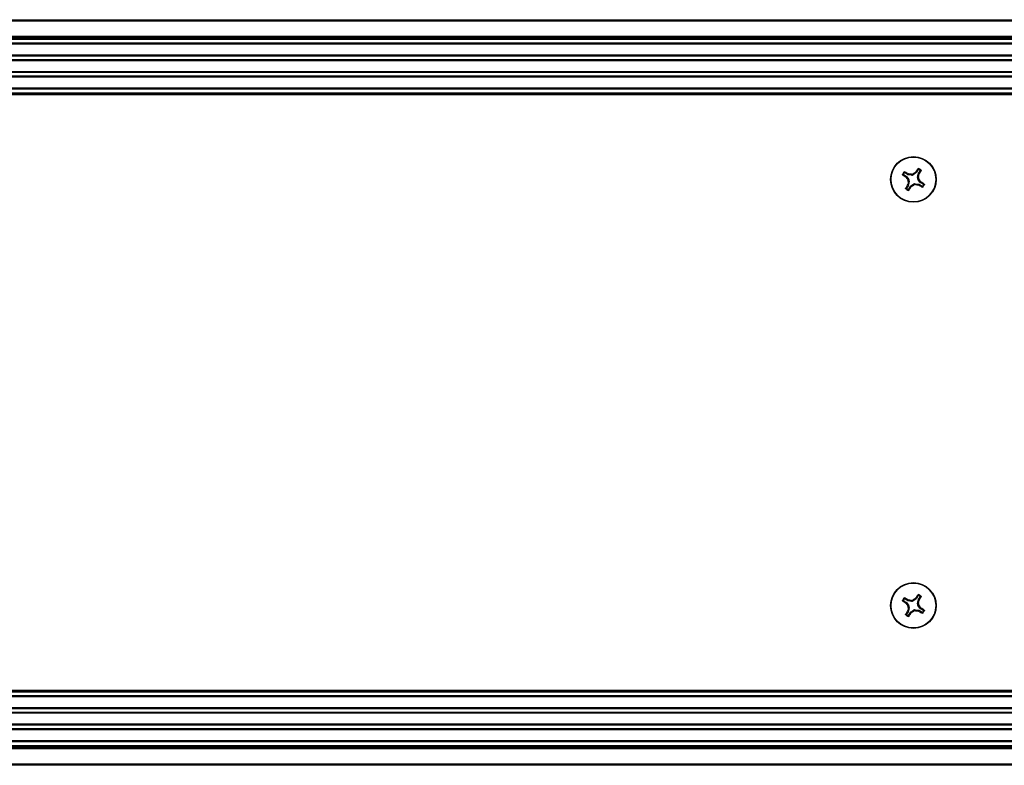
# Paper-space layout 'P3m-LR' of a CAD drawing. Header units: inches. Extents: x 0.3 to 33.8, y 0.2 to 21.7.
# Tile 49 of 56: x 28.814 to 29.507, y 9.318 to 9.843. Entities that reach past the tile are written whole.
import ezdxf

# ---------------------------------------------------------------- set-up
doc = ezdxf.new("R2010")
doc.units = ezdxf.units.IN
doc.header["$MEASUREMENT"] = 0

psp = doc.layouts.new('P3m-LR')

# ---------------------------------------------------------------- linework, layer by layer
at = {"color": 7, "linetype": 'Continuous', "lineweight": 25}
for p, q in [((21.44096, 9.84305), (31.02096, 9.84305)), ((31.02096, 9.84205), (21.44096, 9.84205)), ((21.44096, 9.83155), (31.02096, 9.83155)), ((31.02096, 9.83055), (21.44096, 9.83055)), ((31.02096, 9.82955), (21.44096, 9.82955)), ((30.97796, 9.82905), (21.48396, 9.82905)), ((30.97796, 9.82643), (21.48396, 9.82643)), ((30.97796, 9.82575), (21.48396, 9.82575)), ((30.97796, 9.81805), (21.48396, 9.81805)), ((30.97796, 9.81737), (21.48396, 9.81737)), ((30.97796, 9.81483), (21.48396, 9.81483)), ((30.97796, 9.81415), (21.48396, 9.81415)), ((30.97796, 9.80645), (21.48396, 9.80645)), ((30.97796, 9.80577), (21.48396, 9.80577)), ((30.97796, 9.80323), (21.48396, 9.80323)), ((30.97796, 9.80255), (21.48396, 9.80255)), ((21.48283, 9.79105), (30.97908, 9.79105)), ((30.97908, 9.79005), (21.48283, 9.79005)), ((30.97796, 9.79485), (21.48396, 9.79485)), ((30.97796, 9.79417), (21.48396, 9.79417)), ((21.48396, 9.79155), (30.97796, 9.79155)), ((29.43646, 9.73399), (29.43843, 9.73276)), ((29.43927, 9.73411), (29.4373, 9.73534)), ((29.43927, 9.73411), (29.43949, 9.73467)), ((29.43949, 9.73467), (29.44006, 9.73447)), ((29.44006, 9.73447), (29.43984, 9.73389)), ((29.44217, 9.7335), (29.44201, 9.73418)), ((29.44317, 9.73444), (29.44333, 9.73377)), ((29.44525, 9.73514), (29.44333, 9.73377)), ((29.4448, 9.73556), (29.44523, 9.736)), ((29.44525, 9.73514), (29.4448, 9.73556)), ((29.44523, 9.736), (29.44567, 9.73558)), ((29.4469, 9.73755), (29.44567, 9.73558)), ((29.44641, 9.73184), (29.4468, 9.73417)), ((29.44738, 9.73395), (29.4468, 9.73417)), ((29.44702, 9.73474), (29.44825, 9.7367)), ((29.44702, 9.73474), (29.44758, 9.73452)), ((29.44758, 9.73452), (29.44738, 9.73395)), ((29.43801, 9.73232), (29.43843, 9.73276)), ((29.43844, 9.73189), (29.43801, 9.73232)), ((29.43887, 9.73234), (29.43844, 9.73189)), ((29.43887, 9.73234), (29.44024, 9.73042)), ((29.43933, 9.72657), (29.43953, 9.72715)), ((29.43953, 9.72715), (29.44011, 9.72693)), ((29.43956, 9.73026), (29.44024, 9.73042)), ((29.4405, 9.72926), (29.43983, 9.7291)), ((29.44217, 9.7335), (29.43984, 9.73389)), ((29.4405, 9.72926), (29.44011, 9.72693)), ((29.44167, 9.72596), (29.44359, 9.72733)), ((29.44374, 9.72665), (29.44359, 9.72733)), ((29.44475, 9.72759), (29.44491, 9.72692)), ((29.44475, 9.72759), (29.44708, 9.7272)), ((29.44641, 9.73184), (29.44709, 9.73199)), ((29.44736, 9.73083), (29.44668, 9.73068)), ((29.44805, 9.72876), (29.44668, 9.73068)), ((29.44686, 9.72662), (29.44708, 9.7272)), ((29.44805, 9.72876), (29.44848, 9.72921)), ((29.44848, 9.72921), (29.44891, 9.72878)), ((29.44891, 9.72878), (29.44849, 9.72834)), ((29.45046, 9.72711), (29.44849, 9.72834)), ((29.4399, 9.72636), (29.43867, 9.72439)), ((29.4399, 9.72636), (29.43933, 9.72657)), ((29.44002, 9.72355), (29.44125, 9.72551)), ((29.44169, 9.7251), (29.44125, 9.72551)), ((29.44167, 9.72596), (29.44212, 9.72553)), ((29.44212, 9.72553), (29.44169, 9.7251)), ((29.44743, 9.72642), (29.44686, 9.72662)), ((29.44765, 9.72699), (29.44743, 9.72642)), ((29.44765, 9.72699), (29.44961, 9.72576)), ((29.4448, 9.43556), (29.44523, 9.436)), ((29.44523, 9.436), (29.44567, 9.43558)), ((29.4469, 9.43755), (29.44567, 9.43558)), ((29.44702, 9.43474), (29.44825, 9.4367)), ((29.43646, 9.43399), (29.43843, 9.43276)), ((29.43927, 9.43411), (29.4373, 9.43534)), ((29.43801, 9.43232), (29.43843, 9.43276)), ((29.43844, 9.43189), (29.43801, 9.43232)), ((29.43887, 9.43234), (29.43844, 9.43189)), ((29.43887, 9.43234), (29.44024, 9.43042)), ((29.43927, 9.43411), (29.43949, 9.43467)), ((29.43949, 9.43467), (29.44006, 9.43447)), ((29.43956, 9.43026), (29.44024, 9.43042)), ((29.4405, 9.42926), (29.43983, 9.4291)), ((29.44006, 9.43447), (29.43984, 9.43389)), ((29.44217, 9.4335), (29.43984, 9.43389)), ((29.4405, 9.42926), (29.44011, 9.42693)), ((29.44217, 9.4335), (29.44201, 9.43418)), ((29.44317, 9.43444), (29.44333, 9.43377)), ((29.44525, 9.43514), (29.44333, 9.43377)), ((29.44525, 9.43514), (29.4448, 9.43556)), ((29.44641, 9.43184), (29.4468, 9.43417)), ((29.44641, 9.43184), (29.44709, 9.43199)), ((29.44736, 9.43083), (29.44668, 9.43068)), ((29.44805, 9.42876), (29.44668, 9.43068)), ((29.44738, 9.43395), (29.4468, 9.43417)), ((29.44702, 9.43474), (29.44758, 9.43452)), ((29.44758, 9.43452), (29.44738, 9.43395)), ((29.44805, 9.42876), (29.44848, 9.42921)), ((29.44848, 9.42921), (29.44891, 9.42878)), ((29.4399, 9.42636), (29.43867, 9.42439)), ((29.43933, 9.42657), (29.43953, 9.42715)), ((29.4399, 9.42636), (29.43933, 9.42657)), ((29.43953, 9.42715), (29.44011, 9.42693)), ((29.44002, 9.42355), (29.44125, 9.42551)), ((29.44169, 9.4251), (29.44125, 9.42551)), ((29.44167, 9.42596), (29.44359, 9.42733)), ((29.44167, 9.42596), (29.44212, 9.42553)), ((29.44212, 9.42553), (29.44169, 9.4251)), ((29.44374, 9.42665), (29.44359, 9.42733)), ((29.44475, 9.42759), (29.44491, 9.42692)), ((29.44475, 9.42759), (29.44708, 9.4272)), ((29.44686, 9.42662), (29.44708, 9.4272)), ((29.44743, 9.42642), (29.44686, 9.42662)), ((29.44765, 9.42699), (29.44743, 9.42642)), ((29.44765, 9.42699), (29.44961, 9.42576)), ((29.44891, 9.42878), (29.44849, 9.42834)), ((29.45046, 9.42711), (29.44849, 9.42834)), ((21.48283, 9.37105), (30.97908, 9.37105)), ((30.97908, 9.37005), (21.48283, 9.37005)), ((30.97796, 9.36955), (21.48396, 9.36955)), ((30.97796, 9.36693), (21.48396, 9.36693)), ((30.97796, 9.36625), (21.48396, 9.36625)), ((30.97796, 9.35855), (21.48396, 9.35855)), ((30.97796, 9.35787), (21.48396, 9.35787)), ((30.97796, 9.35533), (21.48396, 9.35533)), ((30.97796, 9.35465), (21.48396, 9.35465)), ((30.97796, 9.34695), (21.48396, 9.34695)), ((30.97796, 9.34627), (21.48396, 9.34627)), ((30.97796, 9.34373), (21.48396, 9.34373)), ((30.97796, 9.34305), (21.48396, 9.34305)), ((30.97796, 9.33535), (21.48396, 9.33535)), ((30.97796, 9.33467), (21.48396, 9.33467)), ((21.48396, 9.33205), (30.97796, 9.33205)), ((21.44096, 9.33155), (31.02096, 9.33155)), ((21.44096, 9.33055), (31.02096, 9.33055)), ((31.02096, 9.32955), (21.44096, 9.32955)), ((21.44096, 9.31905), (31.02096, 9.31905)), ((31.02096, 9.31805), (21.44096, 9.31805))]:
    psp.add_line(p, q, dxfattribs=at)
for centre, radius in [((29.44346, 9.73055), 0.0161), ((29.44346, 9.73055), 0.01575), ((29.44346, 9.43055), 0.0161), ((29.44346, 9.43055), 0.01575)]:
    psp.add_circle(centre, radius, dxfattribs=at)
for centre, radius, start, end in [((29.44346, 9.73055), 0.0085, 140.68968, 155.24063), ((29.44346, 9.73055), 0.00801, 143.8036, 152.12671), ((29.35914, 9.5973), 0.15915, 59.67852, 60.63236), ((29.41327, 9.55123), 0.18519, 81.07213, 81.68317), ((29.54902, 9.58248), 0.18519, 124.24714, 124.85818), ((29.57756, 9.64758), 0.15915, 145.29795, 146.25179), ((29.44346, 9.73055), 0.0085, 50.68968, 65.24063), ((29.44346, 9.73055), 0.00801, 53.8036, 62.12671), ((29.31021, 9.81487), 0.15915, 329.67852, 330.63236), ((29.52642, 9.86465), 0.15915, 235.29795, 236.25179), ((29.59152, 9.83611), 0.18519, 214.24714, 214.85818), ((29.62278, 9.70036), 0.18519, 171.07213, 171.68317), ((29.26414, 9.76073), 0.18519, 351.07213, 351.68317), ((29.29539, 9.62499), 0.18519, 34.24714, 34.85818), ((29.36049, 9.59645), 0.15915, 55.29795, 56.25179), ((29.57671, 9.64623), 0.15915, 149.67852, 150.63236), ((29.44346, 9.73055), 0.0085, 230.68968, 245.24063), ((29.44346, 9.73055), 0.00801, 233.8036, 242.12671), ((29.30936, 9.81351), 0.15915, 325.29795, 326.25179), ((29.3379, 9.87861), 0.18519, 304.24714, 304.85818), ((29.47365, 9.90987), 0.18519, 261.07213, 261.68317), ((29.52778, 9.8638), 0.15915, 239.67852, 240.63236), ((29.44346, 9.73055), 0.00801, 323.8036, 332.12671), ((29.44346, 9.73055), 0.0085, 320.68968, 335.24063), ((29.44346, 9.43055), 0.0085, 140.68968, 155.24063), ((29.35914, 9.2973), 0.15915, 59.67852, 60.63236), ((29.57756, 9.34758), 0.15915, 145.29795, 146.25179), ((29.44346, 9.43055), 0.0085, 50.68968, 65.24063), ((29.44346, 9.43055), 0.00801, 53.8036, 62.12671), ((29.31021, 9.51487), 0.15915, 329.67852, 330.63236), ((29.52642, 9.56465), 0.15915, 235.29795, 236.25179), ((29.44346, 9.43055), 0.00801, 143.8036, 152.12671), ((29.59152, 9.53611), 0.18519, 214.24714, 214.85818), ((29.62278, 9.40036), 0.18519, 171.07213, 171.68317), ((29.41327, 9.25123), 0.18519, 81.07213, 81.68317), ((29.54902, 9.28248), 0.18519, 124.24714, 124.85818), ((29.26414, 9.46073), 0.18519, 351.07213, 351.68317), ((29.29539, 9.32499), 0.18519, 34.24714, 34.85818), ((29.57671, 9.34623), 0.15915, 149.67852, 150.63236), ((29.44346, 9.43055), 0.0085, 230.68968, 245.24063), ((29.44346, 9.43055), 0.00801, 233.8036, 242.12671), ((29.30936, 9.51351), 0.15915, 325.29795, 326.25179), ((29.3379, 9.57861), 0.18519, 304.24714, 304.85818), ((29.47365, 9.60987), 0.18519, 261.07213, 261.68317), ((29.52778, 9.5638), 0.15915, 239.67852, 240.63236), ((29.36049, 9.29645), 0.15915, 55.29795, 56.25179), ((29.44346, 9.43055), 0.00801, 323.8036, 332.12671), ((29.44346, 9.43055), 0.0085, 320.68968, 335.24063)]:
    psp.add_arc(centre, radius, start, end, dxfattribs=at)
for centre, major_axis, ratio, start_param, end_param in [((29.4401, 9.73545), (0.00056, 0.00147), 0.994307, 2.946333, 3.336853), ((29.44434, 9.73642), (-0.00115, 0.00108), 0.994307, 2.946333, 3.336853), ((29.44836, 9.7339), (0.00147, -0.00056), 0.994307, 2.946333, 3.336853), ((29.43759, 9.73142), (-0.00108, -0.00115), 0.994307, 2.946333, 3.336853), ((29.43895, 9.72951), (-0.00153, -0.00035), 0.993591, 2.751162, 3.532024), ((29.44242, 9.73506), (-0.00035, 0.00153), 0.993591, 2.751162, 3.532024), ((29.4445, 9.72604), (0.00035, -0.00153), 0.993591, 2.751162, 3.532024), ((29.44797, 9.73159), (0.00153, 0.00035), 0.993591, 2.751162, 3.532024), ((29.44681, 9.72565), (-0.00056, -0.00147), 0.994307, 2.946333, 3.336853), ((29.44933, 9.72967), (0.00108, 0.00115), 0.994307, 2.946333, 3.336853), ((29.43856, 9.72719), (-0.00147, 0.00056), 0.994307, 2.946333, 3.336853), ((29.44258, 9.72468), (0.00115, -0.00108), 0.994307, 2.946333, 3.336853), ((29.43759, 9.43142), (-0.00108, -0.00115), 0.994307, 2.946333, 3.336853), ((29.4401, 9.43545), (0.00056, 0.00147), 0.994307, 2.946333, 3.336853), ((29.43895, 9.42951), (-0.00153, -0.00035), 0.993591, 2.751162, 3.532024), ((29.44242, 9.43506), (-0.00035, 0.00153), 0.993591, 2.751162, 3.532024), ((29.44434, 9.43642), (-0.00115, 0.00108), 0.994307, 2.946333, 3.336853), ((29.44797, 9.43159), (0.00153, 0.00035), 0.993591, 2.751162, 3.532024), ((29.44836, 9.4339), (0.00147, -0.00056), 0.994307, 2.946333, 3.336853), ((29.43856, 9.42719), (-0.00147, 0.00056), 0.994307, 2.946333, 3.336853), ((29.44258, 9.42468), (0.00115, -0.00108), 0.994307, 2.946333, 3.336853), ((29.4445, 9.42604), (0.00035, -0.00153), 0.993591, 2.751162, 3.532024), ((29.44681, 9.42565), (-0.00056, -0.00147), 0.994307, 2.946333, 3.336853), ((29.44933, 9.42967), (0.00108, 0.00115), 0.994307, 2.946333, 3.336853)]:
    psp.add_ellipse(centre, major_axis=major_axis, ratio=ratio, start_param=start_param, end_param=end_param, dxfattribs=at)
for points, knots in [([(29.43582, 9.73381), (29.4358, 9.73382), (29.43576, 9.73386), (29.43573, 9.73394), (29.43572, 9.73402), (29.43573, 9.73408), (29.43574, 9.73411)], [0, 0, 0, 0, 0.2526917, 0.5055172, 0.7534417, 1, 1, 1, 1]), ([(29.43574, 9.73411), (29.43585, 9.73414), (29.43605, 9.7342), (29.43627, 9.73426), (29.43637, 9.73429)], [0, 0, 0, 0, 0.4958449, 1, 1, 1, 1]), ([(29.43646, 9.73399), (29.43635, 9.73396), (29.43614, 9.7339), (29.43593, 9.73384), (29.43582, 9.73381)], [0, 0, 0, 0, 0.49465, 1, 1, 1, 1]), ([(29.43637, 9.73429), (29.43636, 9.73427), (29.43634, 9.73422), (29.43635, 9.73414), (29.43638, 9.73407), (29.43642, 9.73402), (29.43645, 9.73399), (29.43646, 9.73399)], [0, 0, 0, 0, 0.22555, 0.451153, 0.675582, 0.89964, 1, 1, 1, 1]), ([(29.43689, 9.73593), (29.4369, 9.73595), (29.43694, 9.73599), (29.43701, 9.73602), (29.43709, 9.73603), (29.43715, 9.73601), (29.43718, 9.736), (29.43719, 9.73599)], [0, 0, 0, 0, 0.22437, 0.448414, 0.680903, 0.925575, 1, 1, 1, 1]), ([(29.43699, 9.73528), (29.43697, 9.73539), (29.43693, 9.73561), (29.4369, 9.73582), (29.43689, 9.73593)], [0, 0, 0, 0, 0.504152, 1, 1, 1, 1]), ([(29.4373, 9.73534), (29.43728, 9.73535), (29.43723, 9.73538), (29.43715, 9.73538), (29.43708, 9.73536), (29.43702, 9.73532), (29.437, 9.73529), (29.43699, 9.73528)], [0, 0, 0, 0, 0.22555, 0.451153, 0.675581, 0.89964, 1, 1, 1, 1]), ([(29.43719, 9.73599), (29.43721, 9.73588), (29.43724, 9.73567), (29.43728, 9.73545), (29.4373, 9.73534)], [0, 0, 0, 0, 0.5053527, 1, 1, 1, 1]), ([(29.44201, 9.73418), (29.44219, 9.73417), (29.44253, 9.73415), (29.44293, 9.73429), (29.44312, 9.73441), (29.44317, 9.73444)], [0, 0, 0, 0, 0.427159, 0.854349, 1, 1, 1, 1]), ([(29.44672, 9.73819), (29.44674, 9.73821), (29.44677, 9.73825), (29.44685, 9.73828), (29.44693, 9.73829), (29.44699, 9.73827), (29.44702, 9.73826)], [0, 0, 0, 0, 0.252692, 0.505517, 0.753442, 1, 1, 1, 1]), ([(29.4469, 9.73755), (29.44687, 9.73766), (29.44681, 9.73787), (29.44675, 9.73808), (29.44672, 9.73819)], [0, 0, 0, 0, 0.494647, 1, 1, 1, 1]), ([(29.44721, 9.73763), (29.44718, 9.73764), (29.44713, 9.73766), (29.44705, 9.73766), (29.44698, 9.73763), (29.44693, 9.73759), (29.44691, 9.73756), (29.4469, 9.73755)], [0, 0, 0, 0, 0.2255497, 0.4511533, 0.6755815, 0.8996403, 1, 1, 1, 1]), ([(29.44702, 9.73826), (29.44705, 9.73816), (29.44711, 9.73795), (29.44717, 9.73774), (29.44721, 9.73763)], [0, 0, 0, 0, 0.495848, 1, 1, 1, 1]), ([(29.44819, 9.73702), (29.4483, 9.73703), (29.44852, 9.73707), (29.44873, 9.73711), (29.44884, 9.73712)], [0, 0, 0, 0, 0.504152, 1, 1, 1, 1]), ([(29.44825, 9.7367), (29.44826, 9.73673), (29.44829, 9.73677), (29.44829, 9.73685), (29.44827, 9.73693), (29.44823, 9.73698), (29.4482, 9.73701), (29.44819, 9.73702)], [0, 0, 0, 0, 0.22555, 0.451153, 0.675581, 0.89964, 1, 1, 1, 1]), ([(29.4489, 9.73682), (29.44879, 9.7368), (29.44858, 9.73676), (29.44836, 9.73672), (29.44825, 9.7367)], [0, 0, 0, 0, 0.505353, 1, 1, 1, 1]), ([(29.44884, 9.73712), (29.44886, 9.7371), (29.4489, 9.73707), (29.44893, 9.73699), (29.44894, 9.73692), (29.44892, 9.73686), (29.44891, 9.73683), (29.4489, 9.73682)], [0, 0, 0, 0, 0.22437, 0.448414, 0.680903, 0.925575, 1, 1, 1, 1]), ([(29.43983, 9.7291), (29.43984, 9.72928), (29.43986, 9.72962), (29.43972, 9.73002), (29.43959, 9.73021), (29.43956, 9.73026)], [0, 0, 0, 0, 0.427159, 0.854349, 1, 1, 1, 1]), ([(29.44709, 9.73199), (29.44708, 9.73182), (29.44706, 9.73147), (29.4472, 9.73108), (29.44732, 9.73088), (29.44736, 9.73083)], [0, 0, 0, 0, 0.427159, 0.854349, 1, 1, 1, 1]), ([(29.45046, 9.72711), (29.45057, 9.72714), (29.45078, 9.7272), (29.45099, 9.72726), (29.4511, 9.72729)], [0, 0, 0, 0, 0.494647, 1, 1, 1, 1]), ([(29.45054, 9.7268), (29.45055, 9.72683), (29.45057, 9.72687), (29.45057, 9.72696), (29.45054, 9.72703), (29.4505, 9.72708), (29.45047, 9.7271), (29.45046, 9.72711)], [0, 0, 0, 0, 0.2255497, 0.4511533, 0.6755815, 0.8996403, 1, 1, 1, 1]), ([(29.4511, 9.72729), (29.45112, 9.72727), (29.45116, 9.72724), (29.45119, 9.72716), (29.4512, 9.72707), (29.45118, 9.72702), (29.45117, 9.72699)], [0, 0, 0, 0, 0.252692, 0.505517, 0.753442, 1, 1, 1, 1]), ([(29.43808, 9.72397), (29.43806, 9.72399), (29.43802, 9.72403), (29.43799, 9.7241), (29.43798, 9.72418), (29.438, 9.72424), (29.43801, 9.72427), (29.43801, 9.72428)], [0, 0, 0, 0, 0.22437, 0.448414, 0.680903, 0.925575, 1, 1, 1, 1]), ([(29.43801, 9.72428), (29.43812, 9.7243), (29.43834, 9.72433), (29.43856, 9.72437), (29.43867, 9.72439)], [0, 0, 0, 0, 0.505353, 1, 1, 1, 1]), ([(29.43873, 9.72408), (29.43862, 9.72406), (29.4384, 9.72402), (29.43818, 9.72399), (29.43808, 9.72397)], [0, 0, 0, 0, 0.504152, 1, 1, 1, 1]), ([(29.43867, 9.72439), (29.43865, 9.72437), (29.43863, 9.72432), (29.43863, 9.72424), (29.43865, 9.72416), (29.43869, 9.72411), (29.43872, 9.72409), (29.43873, 9.72408)], [0, 0, 0, 0, 0.22555, 0.451153, 0.675581, 0.89964, 1, 1, 1, 1]), ([(29.43971, 9.72346), (29.43974, 9.72345), (29.43979, 9.72343), (29.43987, 9.72344), (29.43994, 9.72346), (29.43999, 9.72351), (29.44001, 9.72354), (29.44002, 9.72355)], [0, 0, 0, 0, 0.22555, 0.451153, 0.675582, 0.89964, 1, 1, 1, 1]), ([(29.4399, 9.72283), (29.43987, 9.72294), (29.4398, 9.72314), (29.43974, 9.72336), (29.43971, 9.72346)], [0, 0, 0, 0, 0.4958449, 1, 1, 1, 1]), ([(29.4402, 9.72291), (29.44018, 9.72289), (29.44015, 9.72285), (29.44007, 9.72281), (29.43998, 9.7228), (29.43993, 9.72282), (29.4399, 9.72283)], [0, 0, 0, 0, 0.252692, 0.505517, 0.753442, 1, 1, 1, 1]), ([(29.44002, 9.72355), (29.44005, 9.72344), (29.44011, 9.72323), (29.44017, 9.72302), (29.4402, 9.72291)], [0, 0, 0, 0, 0.49465, 1, 1, 1, 1]), ([(29.44491, 9.72692), (29.44473, 9.72693), (29.44438, 9.72695), (29.44399, 9.72681), (29.44379, 9.72668), (29.44374, 9.72665)], [0, 0, 0, 0, 0.427159, 0.854349, 1, 1, 1, 1]), ([(29.44961, 9.72576), (29.44964, 9.72574), (29.44969, 9.72572), (29.44977, 9.72572), (29.44984, 9.72574), (29.4499, 9.72578), (29.44992, 9.72581), (29.44993, 9.72582)], [0, 0, 0, 0, 0.22555, 0.451153, 0.675581, 0.89964, 1, 1, 1, 1]), ([(29.44973, 9.7251), (29.44971, 9.72521), (29.44968, 9.72543), (29.44963, 9.72565), (29.44961, 9.72576)], [0, 0, 0, 0, 0.505353, 1, 1, 1, 1]), ([(29.45003, 9.72517), (29.45001, 9.72515), (29.44998, 9.72511), (29.4499, 9.72508), (29.44983, 9.72507), (29.44977, 9.72508), (29.44974, 9.7251), (29.44973, 9.7251)], [0, 0, 0, 0, 0.22437, 0.448414, 0.680903, 0.925575, 1, 1, 1, 1]), ([(29.44993, 9.72582), (29.44995, 9.72571), (29.44998, 9.72549), (29.45002, 9.72527), (29.45003, 9.72517)], [0, 0, 0, 0, 0.504152, 1, 1, 1, 1]), ([(29.45117, 9.72699), (29.45107, 9.72696), (29.45086, 9.72689), (29.45065, 9.72683), (29.45054, 9.7268)], [0, 0, 0, 0, 0.495848, 1, 1, 1, 1]), ([(29.43689, 9.43593), (29.4369, 9.43595), (29.43694, 9.43599), (29.43701, 9.43602), (29.43709, 9.43603), (29.43715, 9.43601), (29.43718, 9.436), (29.43719, 9.43599)], [0, 0, 0, 0, 0.22437, 0.448414, 0.680903, 0.925575, 1, 1, 1, 1]), ([(29.43699, 9.43528), (29.43697, 9.43539), (29.43693, 9.43561), (29.4369, 9.43582), (29.43689, 9.43593)], [0, 0, 0, 0, 0.504152, 1, 1, 1, 1]), ([(29.43719, 9.43599), (29.43721, 9.43588), (29.43724, 9.43567), (29.43728, 9.43545), (29.4373, 9.43534)], [0, 0, 0, 0, 0.5053527, 1, 1, 1, 1]), ([(29.44672, 9.43819), (29.44674, 9.43821), (29.44677, 9.43825), (29.44685, 9.43828), (29.44693, 9.43829), (29.44699, 9.43827), (29.44702, 9.43826)], [0, 0, 0, 0, 0.252692, 0.505517, 0.753442, 1, 1, 1, 1]), ([(29.4469, 9.43755), (29.44687, 9.43766), (29.44681, 9.43787), (29.44675, 9.43808), (29.44672, 9.43819)], [0, 0, 0, 0, 0.494647, 1, 1, 1, 1]), ([(29.44721, 9.43763), (29.44718, 9.43764), (29.44713, 9.43766), (29.44705, 9.43766), (29.44698, 9.43763), (29.44693, 9.43759), (29.44691, 9.43756), (29.4469, 9.43755)], [0, 0, 0, 0, 0.2255497, 0.4511533, 0.6755815, 0.8996403, 1, 1, 1, 1]), ([(29.44702, 9.43826), (29.44705, 9.43816), (29.44711, 9.43795), (29.44717, 9.43774), (29.44721, 9.43763)], [0, 0, 0, 0, 0.495848, 1, 1, 1, 1]), ([(29.44819, 9.43702), (29.4483, 9.43703), (29.44852, 9.43707), (29.44873, 9.43711), (29.44884, 9.43712)], [0, 0, 0, 0, 0.504152, 1, 1, 1, 1]), ([(29.44825, 9.4367), (29.44826, 9.43673), (29.44829, 9.43677), (29.44829, 9.43685), (29.44827, 9.43693), (29.44823, 9.43698), (29.4482, 9.43701), (29.44819, 9.43702)], [0, 0, 0, 0, 0.22555, 0.451153, 0.675581, 0.89964, 1, 1, 1, 1]), ([(29.4489, 9.43682), (29.44879, 9.4368), (29.44858, 9.43676), (29.44836, 9.43672), (29.44825, 9.4367)], [0, 0, 0, 0, 0.505353, 1, 1, 1, 1]), ([(29.44884, 9.43712), (29.44886, 9.4371), (29.4489, 9.43707), (29.44893, 9.43699), (29.44894, 9.43692), (29.44892, 9.43686), (29.44891, 9.43683), (29.4489, 9.43682)], [0, 0, 0, 0, 0.22437, 0.448414, 0.680903, 0.925575, 1, 1, 1, 1]), ([(29.43582, 9.43381), (29.4358, 9.43382), (29.43576, 9.43386), (29.43573, 9.43394), (29.43572, 9.43402), (29.43573, 9.43408), (29.43574, 9.43411)], [0, 0, 0, 0, 0.2526917, 0.5055172, 0.7534417, 1, 1, 1, 1]), ([(29.43574, 9.43411), (29.43585, 9.43414), (29.43605, 9.4342), (29.43627, 9.43426), (29.43637, 9.43429)], [0, 0, 0, 0, 0.4958449, 1, 1, 1, 1]), ([(29.43646, 9.43399), (29.43635, 9.43396), (29.43614, 9.4339), (29.43593, 9.43384), (29.43582, 9.43381)], [0, 0, 0, 0, 0.49465, 1, 1, 1, 1]), ([(29.43637, 9.43429), (29.43636, 9.43427), (29.43634, 9.43422), (29.43635, 9.43414), (29.43638, 9.43407), (29.43642, 9.43402), (29.43645, 9.43399), (29.43646, 9.43399)], [0, 0, 0, 0, 0.22555, 0.451153, 0.675582, 0.89964, 1, 1, 1, 1]), ([(29.4373, 9.43534), (29.43728, 9.43535), (29.43723, 9.43538), (29.43715, 9.43538), (29.43708, 9.43536), (29.43702, 9.43532), (29.437, 9.43529), (29.43699, 9.43528)], [0, 0, 0, 0, 0.22555, 0.451153, 0.675581, 0.89964, 1, 1, 1, 1]), ([(29.43983, 9.4291), (29.43984, 9.42928), (29.43986, 9.42962), (29.43972, 9.43002), (29.43959, 9.43021), (29.43956, 9.43026)], [0, 0, 0, 0, 0.427159, 0.854349, 1, 1, 1, 1]), ([(29.44201, 9.43418), (29.44219, 9.43417), (29.44253, 9.43415), (29.44293, 9.43429), (29.44312, 9.43441), (29.44317, 9.43444)], [0, 0, 0, 0, 0.427159, 0.854349, 1, 1, 1, 1]), ([(29.44709, 9.43199), (29.44708, 9.43182), (29.44706, 9.43147), (29.4472, 9.43108), (29.44732, 9.43088), (29.44736, 9.43083)], [0, 0, 0, 0, 0.427159, 0.854349, 1, 1, 1, 1]), ([(29.43808, 9.42397), (29.43806, 9.42399), (29.43802, 9.42403), (29.43799, 9.4241), (29.43798, 9.42418), (29.438, 9.42424), (29.43801, 9.42427), (29.43801, 9.42428)], [0, 0, 0, 0, 0.22437, 0.448414, 0.680903, 0.925575, 1, 1, 1, 1]), ([(29.43801, 9.42428), (29.43812, 9.4243), (29.43834, 9.42433), (29.43856, 9.42437), (29.43867, 9.42439)], [0, 0, 0, 0, 0.505353, 1, 1, 1, 1]), ([(29.43873, 9.42408), (29.43862, 9.42406), (29.4384, 9.42402), (29.43818, 9.42399), (29.43808, 9.42397)], [0, 0, 0, 0, 0.504152, 1, 1, 1, 1]), ([(29.43867, 9.42439), (29.43865, 9.42437), (29.43863, 9.42432), (29.43863, 9.42424), (29.43865, 9.42416), (29.43869, 9.42411), (29.43872, 9.42409), (29.43873, 9.42408)], [0, 0, 0, 0, 0.22555, 0.451153, 0.675581, 0.89964, 1, 1, 1, 1]), ([(29.43971, 9.42346), (29.43974, 9.42345), (29.43979, 9.42343), (29.43987, 9.42344), (29.43994, 9.42346), (29.43999, 9.42351), (29.44001, 9.42354), (29.44002, 9.42355)], [0, 0, 0, 0, 0.22555, 0.451153, 0.675582, 0.89964, 1, 1, 1, 1]), ([(29.4399, 9.42283), (29.43987, 9.42294), (29.4398, 9.42314), (29.43974, 9.42336), (29.43971, 9.42346)], [0, 0, 0, 0, 0.4958449, 1, 1, 1, 1]), ([(29.4402, 9.42291), (29.44018, 9.42289), (29.44015, 9.42285), (29.44007, 9.42281), (29.43998, 9.4228), (29.43993, 9.42282), (29.4399, 9.42283)], [0, 0, 0, 0, 0.252692, 0.505517, 0.753442, 1, 1, 1, 1]), ([(29.44002, 9.42355), (29.44005, 9.42344), (29.44011, 9.42323), (29.44017, 9.42302), (29.4402, 9.42291)], [0, 0, 0, 0, 0.49465, 1, 1, 1, 1]), ([(29.44491, 9.42692), (29.44473, 9.42693), (29.44438, 9.42695), (29.44399, 9.42681), (29.44379, 9.42668), (29.44374, 9.42665)], [0, 0, 0, 0, 0.427159, 0.854349, 1, 1, 1, 1]), ([(29.44961, 9.42576), (29.44964, 9.42574), (29.44969, 9.42572), (29.44977, 9.42572), (29.44984, 9.42574), (29.4499, 9.42578), (29.44992, 9.42581), (29.44993, 9.42582)], [0, 0, 0, 0, 0.22555, 0.451153, 0.675581, 0.89964, 1, 1, 1, 1]), ([(29.44973, 9.4251), (29.44971, 9.42521), (29.44968, 9.42543), (29.44963, 9.42565), (29.44961, 9.42576)], [0, 0, 0, 0, 0.505353, 1, 1, 1, 1]), ([(29.45003, 9.42517), (29.45001, 9.42515), (29.44998, 9.42511), (29.4499, 9.42508), (29.44983, 9.42507), (29.44977, 9.42508), (29.44974, 9.4251), (29.44973, 9.4251)], [0, 0, 0, 0, 0.22437, 0.448414, 0.680903, 0.925575, 1, 1, 1, 1]), ([(29.44993, 9.42582), (29.44995, 9.42571), (29.44998, 9.42549), (29.45002, 9.42527), (29.45003, 9.42517)], [0, 0, 0, 0, 0.504152, 1, 1, 1, 1]), ([(29.45046, 9.42711), (29.45057, 9.42714), (29.45078, 9.4272), (29.45099, 9.42726), (29.4511, 9.42729)], [0, 0, 0, 0, 0.494647, 1, 1, 1, 1]), ([(29.45054, 9.4268), (29.45055, 9.42683), (29.45057, 9.42687), (29.45057, 9.42696), (29.45054, 9.42703), (29.4505, 9.42708), (29.45047, 9.4271), (29.45046, 9.42711)], [0, 0, 0, 0, 0.2255497, 0.4511533, 0.6755815, 0.8996403, 1, 1, 1, 1]), ([(29.45117, 9.42699), (29.45107, 9.42696), (29.45086, 9.42689), (29.45065, 9.42683), (29.45054, 9.4268)], [0, 0, 0, 0, 0.495848, 1, 1, 1, 1]), ([(29.4511, 9.42729), (29.45112, 9.42727), (29.45116, 9.42724), (29.45119, 9.42716), (29.4512, 9.42707), (29.45118, 9.42702), (29.45117, 9.42699)], [0, 0, 0, 0, 0.252692, 0.505517, 0.753442, 1, 1, 1, 1])]:
    psp.add_open_spline(points, degree=3, knots=knots, dxfattribs=at)

doc.saveas('drawing.dxf')
